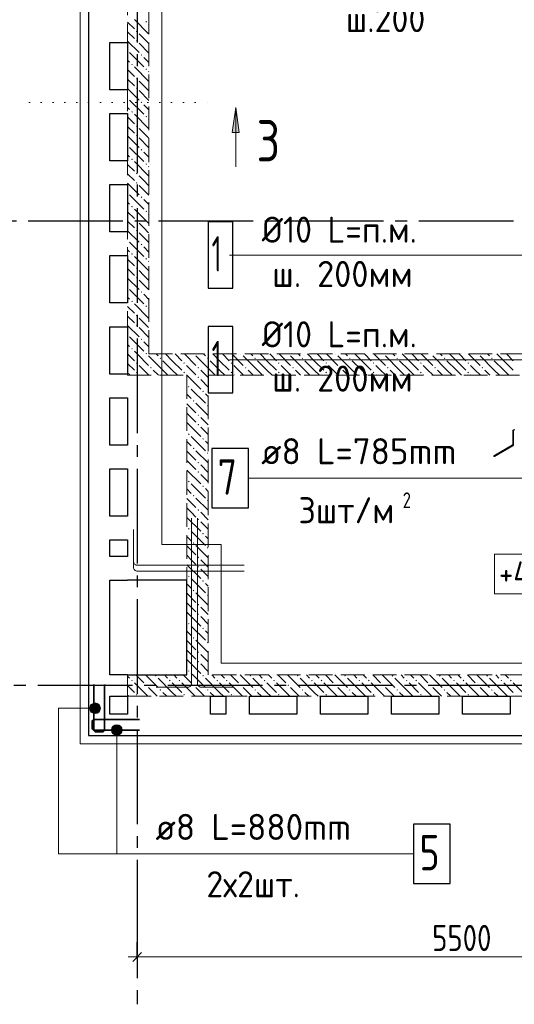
# Model space of a CAD drawing. Header units: millimetres. Extents: x 0 to 31965, y 0 to 29700.
# Tile 3 of 7: x 5088 to 9266, y 15680 to 23991. Entities that reach past the tile are written whole.
import ezdxf

# ---------------------------------------------------------------- set-up
doc = ezdxf.new("R2010")
doc.units = ezdxf.units.MM
for name, pattern in [('______2', [270, 200, -70]), ('______5', [1100, 800, -100, 100, -100]), ('______9', [100, 0, -100])]:
    doc.linetypes.add(name, pattern=pattern)
for name, color, linetype, lineweight in [('Standard', 7, 'Continuous', 25), ('Высотные отметки', 7, 'Continuous', 25), ('ЖБ Перекрытие верхний уровень', 7, 'Continuous', 35), ('ЖБ Стена верхний уровень', 7, 'Continuous', 35), ('Обрамление проемов стержнями', 7, 'Continuous', 25), ('Общий01', 7, 'Continuous', 13), ('Оси', 40, '______5', 18), ('Позиционная метка линия выноска', 7, 'Continuous', 13), ('Позиционная метка номер позиции', 7, 'Continuous', 13), ('Узлы символ', 7, 'Continuous', 25)]:
    doc.layers.add(name, color=color, linetype=linetype, lineweight=lineweight)
doc.layers.add('Обрамление П-обр. равн.', color=7, linetype='Continuous', lineweight=25, true_color=0x5f1e0f)
doc.layers.add('Фиксатор', color=7, linetype='Continuous', lineweight=13, true_color=0x494949)
doc.styles.add('GOST 2.304-81', font='txt')
doc.styles.add('ISOCPEUR', font='txt')

msp = doc.modelspace()

# ---------------------------------------------------------------- hatches: boundary and pattern name
at = {"layer": 'ЖБ Стена верхний уровень', "linetype": 'Continuous', "lineweight": 18, "transparency": 33554687}
for points in [[(6150.5, 23973.1), (6157, 23979.6), (6163.5, 23973.1), (6157, 23966.6)], [(6070.5, 23893.1), (6077, 23899.6), (6083.5, 23893.1), (6077, 23886.6)], [(6070.5, 23813.1), (6077, 23819.6), (6083.5, 23813.1), (6077, 23806.6)], [(6000, 23736.6), (6003.4, 23733.1), (6000, 23729.7)], [(6110.5, 23693.1), (6116.9, 23699.6), (6123.4, 23693.1), (6116.9, 23686.6)], [(6030.4, 23613.1), (6037, 23619.6), (6043.5, 23613.1), (6037, 23606.6)], [(6150.5, 23573.1), (6157, 23579.6), (6163.5, 23573.1), (6157, 23566.6)], [(6070.5, 23493.1), (6077, 23499.6), (6083.5, 23493.1), (6077, 23486.6)], [(6070.5, 23413.1), (6077, 23419.6), (6083.5, 23413.1), (6077, 23406.6)], [(6000, 23336.6), (6003.4, 23333.1), (6000, 23329.7)], [(6110.5, 23293.1), (6116.9, 23299.6), (6123.4, 23293.1), (6116.9, 23286.6)], [(6030.4, 23213.1), (6037, 23219.6), (6043.5, 23213.1), (6037, 23206.6)], [(6150.5, 23173.1), (6157, 23179.6), (6163.5, 23173.1), (6157, 23166.6)], [(6070.5, 23093.1), (6077, 23099.6), (6083.5, 23093.1), (6077, 23086.6)], [(6070.5, 23013.1), (6077, 23019.6), (6083.5, 23013.1), (6077, 23006.6)], [(6000, 22936.6), (6003.4, 22933.1), (6000, 22929.7)], [(6110.5, 22893.1), (6116.9, 22899.6), (6123.4, 22893.1), (6116.9, 22886.6)], [(6030.4, 22813.1), (6037, 22819.6), (6043.5, 22813.1), (6037, 22806.6)], [(6150.5, 22773.1), (6157, 22779.6), (6163.5, 22773.1), (6157, 22766.6)], [(6070.5, 22693.1), (6077, 22699.6), (6083.5, 22693.1), (6077, 22686.6)], [(6070.5, 22613.1), (6077, 22619.6), (6083.5, 22613.1), (6077, 22606.6)], [(6000, 22536.6), (6003.4, 22533.1), (6000, 22529.7)], [(6110.5, 22493.1), (6116.9, 22499.6), (6123.4, 22493.1), (6116.9, 22486.6)], [(6030.4, 22413.1), (6037, 22419.6), (6043.5, 22413.1), (6037, 22406.6)], [(6150.5, 22373.1), (6157, 22379.6), (6163.5, 22373.1), (6157, 22366.6)], [(6070.5, 22293.1), (6077, 22299.6), (6083.5, 22293.1), (6077, 22286.6)], [(6070.5, 22213.1), (6077, 22219.6), (6083.5, 22213.1), (6077, 22206.6)], [(6000, 22136.6), (6003.4, 22133.1), (6000, 22129.7)], [(6110.5, 22093.1), (6116.9, 22099.6), (6123.4, 22093.1), (6116.9, 22086.6)], [(6030.4, 22013.1), (6037, 22019.6), (6043.5, 22013.1), (6037, 22006.6)], [(6150.5, 21973.1), (6157, 21979.6), (6163.5, 21973.1), (6157, 21966.6)], [(6070.5, 21893.1), (6077, 21899.6), (6083.5, 21893.1), (6077, 21886.6)], [(6070.5, 21813.1), (6077, 21819.6), (6083.5, 21813.1), (6077, 21806.6)], [(6000, 21736.6), (6003.4, 21733.1), (6000, 21729.7)], [(6110.5, 21693.1), (6116.9, 21699.6), (6123.4, 21693.1), (6116.9, 21686.6)], [(6030.4, 21613.1), (6037, 21619.6), (6043.5, 21613.1), (6037, 21606.6)], [(6150.5, 21573.1), (6157, 21579.6), (6163.5, 21573.1), (6157, 21566.6)], [(6070.5, 21493.1), (6077, 21499.6), (6083.5, 21493.1), (6077, 21486.6)], [(6070.5, 21413.1), (6077, 21419.6), (6083.5, 21413.1), (6077, 21406.6)], [(6000, 21336.6), (6003.4, 21333.1), (6000, 21329.7)], [(6110.5, 21293.1), (6116.9, 21299.6), (6123.4, 21293.1), (6116.9, 21286.6)], [(6030.4, 21213.1), (6037, 21219.6), (6043.5, 21213.1), (6037, 21206.6)], [(6150.5, 21173.1), (6157, 21179.6), (6163.5, 21173.1), (6160.3, 21170), (6153.6, 21170)], [(6160.3, 21170), (6157, 21166.6), (6153.6, 21170)], [(6270.5, 21133.1), (6277, 21139.6), (6283.5, 21133.1), (6277, 21126.6)], [(6560.3, 21170), (6557, 21166.6), (6553.6, 21170)], [(6670.5, 21133.1), (6677, 21139.6), (6683.5, 21133.1), (6677, 21126.6)], [(6960.3, 21170), (6957, 21166.6), (6953.6, 21170)], [(7070.5, 21133.1), (7077, 21139.6), (7083.5, 21133.1), (7077, 21126.6)], [(7360.3, 21170), (7357, 21166.6), (7353.6, 21170)], [(7470.5, 21133.1), (7477, 21139.6), (7483.5, 21133.1), (7477, 21126.6)], [(7760.3, 21170), (7757, 21166.6), (7753.6, 21170)], [(7870.5, 21133.1), (7877, 21139.6), (7883.5, 21133.1), (7877, 21126.6)], [(8160.3, 21170), (8157, 21166.6), (8153.6, 21170)], [(8270.5, 21133.1), (8277, 21139.6), (8283.5, 21133.1), (8277, 21126.6)], [(8560.3, 21170), (8557, 21166.6), (8553.6, 21170)], [(8670.5, 21133.1), (8677, 21139.6), (8683.5, 21133.1), (8677, 21126.6)], [(8960.3, 21170), (8957, 21166.6), (8953.6, 21170)], [(9070.5, 21133.1), (9077, 21139.6), (9083.5, 21133.1), (9077, 21126.6)], [(6070.5, 21093.1), (6077, 21099.6), (6083.5, 21093.1), (6077, 21086.6)], [(6190.5, 21053.1), (6197, 21059.6), (6203.4, 21053.1), (6197, 21046.6)], [(6470.5, 21093.1), (6477, 21099.6), (6483.5, 21093.1), (6477, 21086.6)], [(6590.5, 21053.1), (6597, 21059.6), (6603.4, 21053.1), (6597, 21046.6)], [(6870.5, 21093.1), (6877, 21099.6), (6883.5, 21093.1), (6877, 21086.6)], [(6990.5, 21053.1), (6997, 21059.6), (7003.4, 21053.1), (6997, 21046.6)], [(7270.5, 21093.1), (7277, 21099.6), (7283.5, 21093.1), (7277, 21086.6)], [(7390.5, 21053.1), (7397, 21059.6), (7403.4, 21053.1), (7397, 21046.6)], [(7670.5, 21093.1), (7677, 21099.6), (7683.5, 21093.1), (7677, 21086.6)], [(7790.5, 21053.1), (7797, 21059.6), (7803.4, 21053.1), (7797, 21046.6)], [(8070.5, 21093.1), (8077, 21099.6), (8083.5, 21093.1), (8077, 21086.6)], [(8190.5, 21053.1), (8197, 21059.6), (8203.4, 21053.1), (8197, 21046.6)], [(8470.5, 21093.1), (8477, 21099.6), (8483.5, 21093.1), (8477, 21086.6)], [(8590.5, 21053.1), (8597, 21059.6), (8603.4, 21053.1), (8597, 21046.6)], [(8870.5, 21093.1), (8877, 21099.6), (8883.5, 21093.1), (8877, 21086.6)], [(8990.5, 21053.1), (8997, 21059.6), (9003.4, 21053.1), (8997, 21046.6)], [(6070.5, 21013.1), (6077, 21019.6), (6083.5, 21013.1), (6077, 21006.6)], [(6470.5, 21013.1), (6477, 21019.6), (6483.5, 21013.1), (6477, 21006.6)], [(6590.5, 20973.1), (6597, 20979.6), (6603.4, 20973.1), (6597, 20966.6)], [(6870.5, 21013.1), (6877, 21019.6), (6883.5, 21013.1), (6877, 21006.6)], [(7270.5, 21013.1), (7277, 21019.6), (7283.5, 21013.1), (7277, 21006.6)], [(7670.5, 21013.1), (7677, 21019.6), (7683.5, 21013.1), (7677, 21006.6)], [(8070.5, 21013.1), (8077, 21019.6), (8083.5, 21013.1), (8077, 21006.6)], [(8470.5, 21013.1), (8477, 21019.6), (8483.5, 21013.1), (8477, 21006.6)], [(8870.5, 21013.1), (8877, 21019.6), (8883.5, 21013.1), (8877, 21006.6)], [(6510.5, 20893.1), (6516.9, 20899.6), (6523.4, 20893.1), (6516.9, 20886.6)], [(6550.5, 20773.1), (6557, 20779.6), (6563.5, 20773.1), (6557, 20766.6)], [(6630.4, 20853.1), (6637, 20859.6), (6643.5, 20853.1), (6637, 20846.6)], [(6670.5, 20733.1), (6677, 20739.6), (6680, 20736.6), (6680, 20729.7), (6677, 20726.6)], [(6590.5, 20653.1), (6597, 20659.6), (6603.4, 20653.1), (6597, 20646.6)], [(6590.5, 20573.1), (6597, 20579.6), (6603.4, 20573.1), (6597, 20566.6)], [(6510.5, 20493.1), (6516.9, 20499.6), (6523.4, 20493.1), (6516.9, 20486.6)], [(6630.4, 20453.1), (6637, 20459.6), (6643.5, 20453.1), (6637, 20446.6)], [(6550.5, 20373.1), (6557, 20379.6), (6563.5, 20373.1), (6557, 20366.6)], [(6670.5, 20333.1), (6677, 20339.6), (6680, 20336.6), (6680, 20329.7), (6677, 20326.6)], [(6590.5, 20253.1), (6597, 20259.6), (6603.4, 20253.1), (6597, 20246.6)], [(6590.5, 20173.1), (6597, 20179.6), (6603.4, 20173.1), (6597, 20166.6)], [(6510.5, 20093.1), (6516.9, 20099.6), (6523.4, 20093.1), (6516.9, 20086.6)], [(6630.4, 20053.1), (6637, 20059.6), (6643.5, 20053.1), (6637, 20046.6)], [(6550.5, 19973.1), (6557, 19979.6), (6563.5, 19973.1), (6557, 19966.6)], [(6670.5, 19933.1), (6677, 19939.6), (6680, 19936.6), (6680, 19929.7), (6677, 19926.6)], [(6590.5, 19853.1), (6597, 19859.6), (6603.4, 19853.1), (6597, 19846.6)], [(6510.5, 19693.1), (6516.9, 19699.6), (6523.4, 19693.1), (6516.9, 19686.6)], [(6590.5, 19773.1), (6597, 19779.6), (6603.4, 19773.1), (6597, 19766.6)], [(6630.4, 19653.1), (6637, 19659.6), (6643.5, 19653.1), (6637, 19646.6)], [(6550.5, 19573.1), (6557, 19579.6), (6563.5, 19573.1), (6557, 19566.6)], [(6670.5, 19533.1), (6677, 19539.6), (6680, 19536.6), (6680, 19529.7), (6677, 19526.6)], [(6590.5, 19453.1), (6597, 19459.6), (6603.4, 19453.1), (6597, 19446.6)], [(6590.5, 19373.1), (6597, 19379.6), (6603.4, 19373.1), (6597, 19366.6)], [(6510.5, 19293.1), (6516.9, 19299.6), (6523.4, 19293.1), (6516.9, 19286.6)], [(6630.4, 19253.1), (6637, 19259.6), (6643.5, 19253.1), (6637, 19246.6)], [(6550.5, 19173.1), (6557, 19179.6), (6563.5, 19173.1), (6557, 19166.6)], [(6670.5, 19133.1), (6677, 19139.6), (6680, 19136.6), (6680, 19129.7), (6677, 19126.6)], [(6590.5, 19053.1), (6597, 19059.6), (6603.4, 19053.1), (6597, 19046.6)], [(6590.5, 18973.1), (6597, 18979.6), (6603.4, 18973.1), (6597, 18966.6)], [(6510.5, 18893.1), (6516.9, 18899.6), (6523.4, 18893.1), (6516.9, 18886.6)], [(6630.4, 18853.1), (6637, 18859.6), (6643.5, 18853.1), (6637, 18846.6)], [(6550.5, 18773.1), (6557, 18779.6), (6563.5, 18773.1), (6557, 18766.6)], [(6670.5, 18733.1), (6677, 18739.6), (6680, 18736.6), (6680, 18729.7), (6677, 18726.6)], [(6590.5, 18653.1), (6597, 18659.6), (6603.4, 18653.1), (6597, 18646.6)], [(6590.5, 18573.1), (6597, 18579.6), (6603.4, 18573.1), (6597, 18566.6)], [(6230.4, 18453.1), (6237, 18459.6), (6243.5, 18453.1), (6237, 18446.6)], [(6510.5, 18493.1), (6516.9, 18499.6), (6523.4, 18493.1), (6516.9, 18486.6)], [(6630.4, 18453.1), (6637, 18459.6), (6643.5, 18453.1), (6637, 18446.6)], [(7030.4, 18453.1), (7037, 18459.6), (7043.5, 18453.1), (7037, 18446.6)], [(7430.4, 18453.1), (7437, 18459.6), (7443.5, 18453.1), (7437, 18446.6)], [(7830.5, 18453.1), (7837, 18459.6), (7843.5, 18453.1), (7837, 18446.6)], [(8230.5, 18453.1), (8237, 18459.6), (8243.5, 18453.1), (8237, 18446.6)], [(8630.5, 18453.1), (8637, 18459.6), (8643.5, 18453.1), (8637, 18446.6)], [(9030.5, 18453.1), (9037, 18459.6), (9043.5, 18453.1), (9037, 18446.6)], [(6030.4, 18413.1), (6037, 18419.6), (6043.5, 18413.1), (6037, 18406.6)], [(6150.5, 18373.1), (6157, 18379.6), (6163.5, 18373.1), (6157, 18366.6)], [(6350.5, 18413.1), (6357, 18419.6), (6363.5, 18413.1), (6357, 18406.6)], [(6430.4, 18413.1), (6437, 18419.6), (6443.5, 18413.1), (6437, 18406.6)], [(6550.5, 18373.1), (6557, 18379.6), (6563.5, 18373.1), (6557, 18366.6)], [(6750.5, 18413.1), (6757, 18419.6), (6763.5, 18413.1), (6757, 18406.6)], [(6830.4, 18413.1), (6837, 18419.6), (6843.5, 18413.1), (6837, 18406.6)], [(6950.5, 18373.1), (6957, 18379.6), (6963.5, 18373.1), (6957, 18366.6)], [(7150.5, 18413.1), (7157, 18419.6), (7163.5, 18413.1), (7157, 18406.6)], [(7230.4, 18413.1), (7237, 18419.6), (7243.5, 18413.1), (7237, 18406.6)], [(7350.5, 18373.1), (7357, 18379.6), (7363.5, 18373.1), (7357, 18366.6)], [(7550.5, 18413.1), (7557, 18419.6), (7563.5, 18413.1), (7557, 18406.6)], [(7630.4, 18413.1), (7637, 18419.6), (7643.5, 18413.1), (7637, 18406.6)], [(7750.5, 18373.1), (7757, 18379.6), (7763.5, 18373.1), (7757, 18366.6)], [(7950.5, 18413.1), (7957, 18419.6), (7963.5, 18413.1), (7957, 18406.6)], [(8030.5, 18413.1), (8037, 18419.6), (8043.5, 18413.1), (8037, 18406.6)], [(8150.5, 18373.1), (8157, 18379.6), (8163.5, 18373.1), (8157, 18366.6)], [(8350.5, 18413.1), (8357, 18419.6), (8363.5, 18413.1), (8357, 18406.6)], [(8430.5, 18413.1), (8437, 18419.6), (8443.5, 18413.1), (8437, 18406.6)], [(8550.5, 18373.1), (8557, 18379.6), (8563.5, 18373.1), (8557, 18366.6)], [(8750.5, 18413.1), (8757, 18419.6), (8763.5, 18413.1), (8757, 18406.6)], [(8830.5, 18413.1), (8837, 18419.6), (8843.5, 18413.1), (8837, 18406.6)], [(8950.5, 18373.1), (8957, 18379.6), (8963.5, 18373.1), (8957, 18366.6)], [(9150.5, 18413.1), (9157, 18419.6), (9163.5, 18413.1), (9157, 18406.6)], [(9230.5, 18413.1), (9237, 18419.6), (9243.5, 18413.1), (9237, 18406.6)], [(6070.5, 18293.1), (6077, 18299.6), (6083.5, 18293.1), (6077, 18286.6)], [(6270.5, 18333.1), (6277, 18339.6), (6283.5, 18333.1), (6277, 18326.6)], [(6470.5, 18293.1), (6477, 18299.6), (6483.5, 18293.1), (6477, 18286.6)], [(6670.5, 18333.1), (6677, 18339.6), (6683.5, 18333.1), (6677, 18326.6)], [(6870.5, 18293.1), (6877, 18299.6), (6883.5, 18293.1), (6877, 18286.6)], [(7070.5, 18333.1), (7077, 18339.6), (7083.5, 18333.1), (7077, 18326.6)], [(7270.5, 18293.1), (7277, 18299.6), (7283.5, 18293.1), (7277, 18286.6)], [(7470.5, 18333.1), (7477, 18339.6), (7483.5, 18333.1), (7477, 18326.6)], [(7670.5, 18293.1), (7677, 18299.6), (7683.5, 18293.1), (7677, 18286.6)], [(7870.5, 18333.1), (7877, 18339.6), (7883.5, 18333.1), (7877, 18326.6)], [(8070.5, 18293.1), (8077, 18299.6), (8083.5, 18293.1), (8077, 18286.6)], [(8270.5, 18333.1), (8277, 18339.6), (8283.5, 18333.1), (8277, 18326.6)], [(8470.5, 18293.1), (8477, 18299.6), (8483.5, 18293.1), (8477, 18286.6)], [(8670.5, 18333.1), (8677, 18339.6), (8683.5, 18333.1), (8677, 18326.6)], [(8870.5, 18293.1), (8877, 18299.6), (8883.5, 18293.1), (8877, 18286.6)], [(9070.5, 18333.1), (9077, 18339.6), (9083.5, 18333.1), (9077, 18326.6)]]:
    msp.add_hatch(color=7, dxfattribs=at).paths.add_polyline_path(points, flags=16)
at = {"layer": 'Позиционная метка номер позиции', "linetype": 'Continuous', "lineweight": 13, "transparency": 33554687}
for points in [[(5702.5, 18140.3), (5702.5, 18217.7), (5686.3, 18201.5)], [(5725, 18134), (5725, 18224), (5702.5, 18217.7)], [(5725, 18134), (5702.5, 18217.7), (5702.5, 18140.3)], [(5747.5, 18140.3), (5747.5, 18217.7), (5725, 18224)], [(5747.5, 18140.3), (5725, 18224), (5725, 18134)], [(5763.7, 18156.5), (5763.7, 18201.5), (5747.5, 18217.7)], [(5763.7, 18156.5), (5747.5, 18217.7), (5747.5, 18140.3)], [(5686.3, 18156.5), (5686.3, 18201.5), (5680, 18179)], [(5702.5, 18140.3), (5686.3, 18201.5), (5686.3, 18156.5)], [(5763.7, 18201.5), (5763.7, 18156.5), (5770, 18179)], [(5886.5, 18033.7), (5931.5, 18033.7), (5909, 18040)], [(5947.7, 18017.5), (5870.3, 18017.5), (5864, 17995)], [(5947.7, 18017.5), (5864, 17995), (5954, 17995)], [(5954, 17995), (5864, 17995), (5870.3, 17972.5)], [(5931.5, 18033.7), (5886.5, 18033.7), (5870.3, 18017.5)], [(5931.5, 18033.7), (5870.3, 18017.5), (5947.7, 18017.5)], [(5954, 17995), (5870.3, 17972.5), (5947.7, 17972.5)], [(5947.7, 17972.5), (5870.3, 17972.5), (5886.5, 17956.3)], [(5947.7, 17972.5), (5886.5, 17956.3), (5931.5, 17956.3)], [(5931.5, 17956.3), (5886.5, 17956.3), (5909, 17950)]]:
    msp.add_hatch(color=7, dxfattribs=at).paths.add_polyline_path(points)
at = {"layer": 'Узлы символ', "linetype": 'Continuous', "lineweight": 13, "transparency": 33554687}
msp.add_hatch(color=7, dxfattribs=at).paths.add_polyline_path([(6883.2, 23039.7), (6913.2, 23249.7), (6943.2, 23039.7)], flags=16)

# ---------------------------------------------------------------- linework, layer by layer
at = {"layer": 'Standard', "color": 251, "linetype": 'Continuous', "lineweight": -3, "true_color": 0x656565, "transparency": 33554687}
for q in [(6080, 16205), (6080, 15955), (6080, 16080)]:
    msp.add_line((6080, 16080), q, dxfattribs=at)
at = {"layer": 'Standard', "color": 7, "linetype": 'Continuous', "lineweight": 13, "transparency": 33554687}
for q in [(6005, 16080), (11580, 16080)]:
    msp.add_line((6080, 16080), q, dxfattribs=at)
at = {"layer": 'Standard', "color": 7, "linetype": 'Continuous', "lineweight": 25, "transparency": 33554687}
msp.add_line((6042.5, 16042.5), (6117.5, 16117.5), dxfattribs=at)
at = {"layer": 'Standard', "color": 254, "linetype": 'Continuous', "lineweight": 18, "true_color": 0xc4c4ff, "transparency": 33554687}
msp.add_lwpolyline([(5599, 17879), (13600, 17879), (13600, 26701), (5599, 26701), (5599, 17879)], dxfattribs=at)
at = {"layer": 'Высотные отметки', "color": 7, "linetype": 'Continuous', "lineweight": 18, "transparency": 33554687}
msp.add_lwpolyline([(9099.4, 19145.2), (9994.7, 19145.2), (9994.7, 19478.6), (9099.4, 19478.6), (9099.4, 19145.2)], dxfattribs=at)
at = {"layer": 'ЖБ Перекрытие верхний уровень', "color": 7, "linetype": 'Continuous', "lineweight": 25, "transparency": 33554687}
for p, q in [((5670, 26630), (5670, 17950)), ((5850, 23400), (5850, 23800)), ((5850, 23800), (6000, 23800)), ((6000, 23800), (6000, 23400)), ((6000, 23400), (5850, 23400)), ((5850, 22800), (5850, 23200)), ((5850, 23200), (6000, 23200)), ((6000, 23200), (6000, 22800)), ((6000, 22800), (5850, 22800)), ((5850, 22200), (5850, 22600)), ((5850, 22600), (6000, 22600)), ((6000, 22600), (6000, 22200)), ((6000, 22200), (5850, 22200)), ((5850, 21600), (5850, 22000)), ((5850, 22000), (6000, 22000)), ((6000, 22000), (6000, 21600)), ((6000, 21600), (5850, 21600)), ((5850, 21000), (5850, 21400)), ((5850, 21400), (6000, 21400)), ((6000, 21400), (6000, 21000)), ((6000, 21000), (5850, 21000)), ((5850, 20400), (5850, 20800)), ((5850, 20800), (6000, 20800)), ((6000, 20800), (6000, 20400)), ((6000, 20400), (5850, 20400)), ((5850, 19800), (5850, 20200)), ((5850, 20200), (6000, 20200)), ((6000, 20200), (6000, 19800)), ((6000, 19800), (5850, 19800)), ((5850, 19460), (5850, 19600)), ((5850, 19600), (6000, 19600)), ((6000, 19600), (6000, 19460)), ((6000, 19460), (5850, 19460)), ((5850, 18460), (5850, 19260)), ((5850, 19260), (6000, 19260)), ((6500, 19260), (6000, 19260)), ((6500, 18460), (6500, 19260)), ((6000, 18460), (5850, 18460)), ((6000, 18460), (6500, 18460)), ((5850, 18130), (5850, 18280)), ((5850, 18280), (6000, 18280)), ((6000, 18280), (6000, 18130)), ((6700, 18130), (6700, 18280)), ((6700, 18280), (6830, 18280)), ((6830, 18280), (6830, 18130)), ((7030, 18130), (7030, 18280)), ((7030, 18280), (7430, 18280)), ((7430, 18280), (7430, 18130)), ((7630, 18130), (7630, 18280)), ((7630, 18280), (8030, 18280)), ((8030, 18280), (8030, 18130)), ((8230, 18130), (8230, 18280)), ((8230, 18280), (8630, 18280)), ((8630, 18280), (8630, 18130)), ((8830, 18130), (8830, 18280)), ((8830, 18280), (9230, 18280)), ((9230, 18280), (9230, 18130)), ((6000, 18130), (5850, 18130)), ((6830, 18130), (6700, 18130)), ((7430, 18130), (7030, 18130)), ((8030, 18130), (7630, 18130)), ((8630, 18130), (8230, 18130)), ((9230, 18130), (8830, 18130)), ((5670, 17950), (11930, 17950))]:
    msp.add_line(p, q, dxfattribs=at)
at = {"layer": 'ЖБ Стена верхний уровень', "color": 251, "linetype": '______2', "lineweight": 13, "true_color": 0x656565, "transparency": 33554687}
for p, q in [((6000, 26120), (6000, 21170)), ((6180, 21170), (6180, 26120)), ((6000, 21170), (6000, 20990)), ((11780, 21170), (6180, 21170)), ((6000, 20990), (6500, 20990)), ((6500, 20990), (6500, 18460)), ((6680, 18460), (6680, 20990)), ((6680, 20990), (11780, 20990)), ((6500, 18460), (6000, 18460)), ((6000, 18460), (6000, 18280)), ((11780, 18460), (6680, 18460)), ((6000, 18280), (11780, 18280))]:
    msp.add_line(p, q, dxfattribs=at)
at = {"layer": 'ЖБ Стена верхний уровень', "color": 9, "linetype": 'Continuous', "lineweight": 18, "true_color": 0xc7c7c7, "transparency": 33554687}
for p, q in [((6000, 23970.1), (6057, 23913.1)), ((6057, 23993.1), (6177, 23873.1)), ((6180, 23950.1), (6177, 23953.1)), ((6000, 23890.1), (6057, 23833.1)), ((6137, 23833.1), (6097, 23873.1)), ((6000, 23810.1), (6097, 23713.1)), ((6097, 23793.1), (6180, 23710.1)), ((6177, 23793.1), (6137, 23833.1)), ((6016.9, 23713.1), (6137, 23593.1)), ((6016.9, 23633.1), (6000, 23650.1)), ((6137, 23673.1), (6180, 23630.1)), ((6000, 23570.1), (6057, 23513.1)), ((6057, 23593.1), (6177, 23473.1)), ((6180, 23550.1), (6177, 23553.1)), ((6000, 23490.1), (6057, 23433.1)), ((6137, 23433.1), (6097, 23473.1)), ((6000, 23410.1), (6097, 23313.1)), ((6097, 23393.1), (6180, 23310.1)), ((6177, 23393.1), (6137, 23433.1)), ((6016.9, 23313.1), (6137, 23193.1)), ((6137, 23273.1), (6180, 23230.1)), ((6016.9, 23233.1), (6000, 23250.1)), ((6057, 23193.1), (6177, 23073.1)), ((6000, 23170.1), (6057, 23113.1)), ((6180, 23150.1), (6177, 23153.1)), ((6000, 23090.1), (6057, 23033.1)), ((6137, 23033.1), (6097, 23073.1)), ((6177, 22993.1), (6137, 23033.1)), ((6000, 23010.1), (6097, 22913.1)), ((6097, 22993.1), (6180, 22910.1)), ((6016.9, 22913.1), (6137, 22793.1)), ((6137, 22873.1), (6180, 22830.1)), ((6016.9, 22833.1), (6000, 22850.1)), ((6057, 22793.1), (6177, 22673.1)), ((6000, 22770.1), (6057, 22713.1)), ((6180, 22750.1), (6177, 22753.1)), ((6000, 22690.1), (6057, 22633.1)), ((6000, 22610.1), (6097, 22513.1)), ((6137, 22633.1), (6097, 22673.1)), ((6177, 22593.1), (6137, 22633.1)), ((6097, 22593.1), (6180, 22510.1)), ((6016.9, 22433.1), (6000, 22450.1)), ((6016.9, 22513.1), (6137, 22393.1)), ((6137, 22473.1), (6180, 22430.1)), ((6000, 22370.1), (6057, 22313.1)), ((6057, 22393.1), (6177, 22273.1)), ((6000, 22290.1), (6057, 22233.1)), ((6180, 22350.1), (6177, 22353.1)), ((6000, 22210.1), (6097, 22113.1)), ((6137, 22233.1), (6097, 22273.1)), ((6097, 22193.1), (6180, 22110.1)), ((6177, 22193.1), (6137, 22233.1)), ((6016.9, 22113.1), (6137, 21993.1)), ((6016.9, 22033.1), (6000, 22050.1)), ((6137, 22073.1), (6180, 22030.1)), ((6000, 21970.1), (6057, 21913.1)), ((6057, 21993.1), (6177, 21873.1)), ((6180, 21950.1), (6177, 21953.1)), ((6000, 21890.1), (6057, 21833.1)), ((6137, 21833.1), (6097, 21873.1)), ((6000, 21810.1), (6097, 21713.1)), ((6097, 21793.1), (6180, 21710.1)), ((6177, 21793.1), (6137, 21833.1)), ((6016.9, 21713.1), (6137, 21593.1)), ((6016.9, 21633.1), (6000, 21650.1)), ((6137, 21673.1), (6180, 21630.1)), ((6000, 21570.1), (6057, 21513.1)), ((6057, 21593.1), (6177, 21473.1)), ((6180, 21550.1), (6177, 21553.1)), ((6000, 21490.1), (6057, 21433.1)), ((6137, 21433.1), (6097, 21473.1)), ((6000, 21410.1), (6097, 21313.1)), ((6097, 21393.1), (6180, 21310.1)), ((6177, 21393.1), (6137, 21433.1)), ((6016.9, 21313.1), (6137, 21193.1)), ((6016.9, 21233.1), (6000, 21250.1)), ((6137, 21273.1), (6180, 21230.1)), ((6000, 21170.1), (6000.1, 21170)), ((6000.1, 21170), (6057, 21113.1)), ((6057, 21193.1), (6080.1, 21170)), ((6080.1, 21170), (6177, 21073.1)), ((6297, 21033.1), (6177, 21153.1)), ((6240.1, 21170), (6257, 21153.1)), ((6297, 21113.1), (6377, 21033.1)), ((6377, 21113.1), (6320.1, 21170)), ((6377, 21113.1), (6457, 21033.1)), ((6400.1, 21170), (6457, 21113.1)), ((6480.1, 21170), (6577, 21073.1)), ((6697, 21033.1), (6577, 21153.1)), ((6640.1, 21170), (6657, 21153.1)), ((6697, 21113.1), (6777, 21033.1)), ((6777, 21113.1), (6720.1, 21170)), ((6777, 21113.1), (6857, 21033.1)), ((6800.1, 21170), (6857, 21113.1)), ((6880.1, 21170), (6977, 21073.1)), ((7097, 21033.1), (6977, 21153.1)), ((7040.1, 21170), (7057, 21153.1)), ((7097, 21113.1), (7177, 21033.1)), ((7177, 21113.1), (7120.1, 21170)), ((7177, 21113.1), (7257, 21033.1)), ((7200.1, 21170), (7257, 21113.1)), ((7280.1, 21170), (7377, 21073.1)), ((7497, 21033.1), (7377, 21153.1)), ((7440.1, 21170), (7457, 21153.1)), ((7497, 21113.1), (7577, 21033.1)), ((7577, 21113.1), (7520.1, 21170)), ((7577, 21113.1), (7657, 21033.1)), ((7600.1, 21170), (7657, 21113.1)), ((7680.1, 21170), (7777, 21073.1)), ((7897, 21033.1), (7777, 21153.1)), ((7840.1, 21170), (7857, 21153.1)), ((7897, 21113.1), (7977, 21033.1)), ((7977, 21113.1), (7920.1, 21170)), ((7977, 21113.1), (8057, 21033.1)), ((8000.1, 21170), (8057, 21113.1)), ((8080.1, 21170), (8177, 21073.1)), ((8297, 21033.1), (8177, 21153.1)), ((8240.1, 21170), (8257, 21153.1)), ((8297, 21113.1), (8377, 21033.1)), ((8377, 21113.1), (8320.1, 21170)), ((8377, 21113.1), (8457, 21033.1)), ((8400.1, 21170), (8457, 21113.1)), ((8480.1, 21170), (8577, 21073.1)), ((8697, 21033.1), (8577, 21153.1)), ((8640.1, 21170), (8657, 21153.1)), ((8697, 21113.1), (8777, 21033.1)), ((8777, 21113.1), (8720.1, 21170)), ((8777, 21113.1), (8857, 21033.1)), ((8800.1, 21170), (8857, 21113.1)), ((8880.1, 21170), (8977, 21073.1)), ((9097, 21033.1), (8977, 21153.1)), ((9040.1, 21170), (9057, 21153.1)), ((9097, 21113.1), (9177, 21033.1)), ((9177, 21113.1), (9120.1, 21170)), ((9177, 21113.1), (9257, 21033.1)), ((9200.1, 21170), (9257, 21113.1)), ((6000, 21090.1), (6057, 21033.1)), ((6137, 21033.1), (6097, 21073.1)), ((6177, 20993.1), (6137, 21033.1)), ((6216.9, 21033.1), (6260.1, 20990)), ((6297, 21033.1), (6340.1, 20990)), ((6377, 21033.1), (6420.1, 20990)), ((6537, 21033.1), (6497, 21073.1)), ((6577, 20993.1), (6537, 21033.1)), ((6616.9, 21033.1), (6660.1, 20990)), ((6697, 21033.1), (6740.1, 20990)), ((6777, 21033.1), (6820.1, 20990)), ((6937, 21033.1), (6897, 21073.1)), ((6977, 20993.1), (6937, 21033.1)), ((7016.9, 21033.1), (7060.1, 20990)), ((7097, 21033.1), (7140.1, 20990)), ((7177, 21033.1), (7220.1, 20990)), ((7337, 21033.1), (7297, 21073.1)), ((7377, 20993.1), (7337, 21033.1)), ((7416.9, 21033.1), (7460.1, 20990)), ((7497, 21033.1), (7540.1, 20990)), ((7577, 21033.1), (7620.1, 20990)), ((7737, 21033.1), (7697, 21073.1)), ((7777, 20993.1), (7737, 21033.1)), ((7816.9, 21033.1), (7860.1, 20990)), ((7897, 21033.1), (7940.1, 20990)), ((7977, 21033.1), (8020.1, 20990)), ((8137, 21033.1), (8097, 21073.1)), ((8177, 20993.1), (8137, 21033.1)), ((8216.9, 21033.1), (8260.1, 20990)), ((8297, 21033.1), (8340.1, 20990)), ((8377, 21033.1), (8420.1, 20990)), ((8537, 21033.1), (8497, 21073.1)), ((8577, 20993.1), (8537, 21033.1)), ((8616.9, 21033.1), (8660.1, 20990)), ((8697, 21033.1), (8740.1, 20990)), ((8777, 21033.1), (8820.1, 20990)), ((8937, 21033.1), (8897, 21073.1)), ((8977, 20993.1), (8937, 21033.1)), ((9016.9, 21033.1), (9060.1, 20990)), ((9097, 21033.1), (9140.1, 20990)), ((9177, 21033.1), (9220.1, 20990)), ((6000, 21010.1), (6020.1, 20990)), ((6097, 20993.1), (6100.1, 20990)), ((6497, 20993.1), (6500.1, 20990)), ((6500.1, 20990), (6616.9, 20873.1)), ((6616.9, 20953.1), (6680, 20890.1)), ((6660.1, 20990), (6680, 20970.1)), ((6897, 20993.1), (6900.1, 20990)), ((7297, 20993.1), (7300.1, 20990)), ((7697, 20993.1), (7700.1, 20990)), ((8097, 20993.1), (8100.1, 20990)), ((8497, 20993.1), (8500.1, 20990)), ((8897, 20993.1), (8900.1, 20990)), ((6537, 20873.1), (6657, 20753.1)), ((6500, 20830.1), (6537, 20793.1)), ((6680, 20810.1), (6657, 20833.1)), ((6500, 20750.1), (6577, 20673.1)), ((6680, 20650.1), (6577, 20753.1)), ((6537, 20633.1), (6500, 20670.1)), ((6577, 20593.1), (6537, 20633.1)), ((6616.9, 20633.1), (6680, 20570.1)), ((6500, 20590.1), (6616.9, 20473.1)), ((6616.9, 20553.1), (6680, 20490.1)), ((6537, 20473.1), (6657, 20353.1)), ((6500, 20430.1), (6537, 20393.1)), ((6680, 20410.1), (6657, 20433.1)), ((6500, 20350.1), (6577, 20273.1)), ((6680, 20250.1), (6577, 20353.1)), ((6537, 20233.1), (6500, 20270.1)), ((6577, 20193.1), (6537, 20233.1)), ((6616.9, 20233.1), (6680, 20170.1)), ((6500, 20190.1), (6616.9, 20073.1)), ((6616.9, 20153.1), (6680, 20090.1)), ((6537, 20073.1), (6657, 19953.1)), ((6680, 20010.1), (6657, 20033.1)), ((6500, 20030.1), (6537, 19993.1)), ((6500, 19950.1), (6577, 19873.1)), ((6680, 19850.1), (6577, 19953.1)), ((6537, 19833.1), (6500, 19870.1)), ((6500, 19790.1), (6616.9, 19673.1)), ((6577, 19793.1), (6537, 19833.1)), ((6616.9, 19833.1), (6680, 19770.1)), ((6616.9, 19753.1), (6680, 19690.1)), ((6500, 19630.1), (6537, 19593.1)), ((6537, 19673.1), (6657, 19553.1)), ((6680, 19610.1), (6657, 19633.1)), ((6500, 19550.1), (6577, 19473.1)), ((6680, 19450.1), (6577, 19553.1)), ((6537, 19433.1), (6500, 19470.1)), ((6500, 19390.1), (6616.9, 19273.1)), ((6577, 19393.1), (6537, 19433.1)), ((6616.9, 19433.1), (6680, 19370.1)), ((6616.9, 19353.1), (6680, 19290.1)), ((6500, 19230.1), (6537, 19193.1)), ((6537, 19273.1), (6657, 19153.1)), ((6680, 19210.1), (6657, 19233.1)), ((6500, 19150.1), (6577, 19073.1)), ((6680, 19050.1), (6577, 19153.1)), ((6537, 19033.1), (6500, 19070.1)), ((6500, 18990.1), (6616.9, 18873.1)), ((6577, 18993.1), (6537, 19033.1)), ((6616.9, 19033.1), (6680, 18970.1)), ((6616.9, 18953.1), (6680, 18890.1)), ((6537, 18873.1), (6657, 18753.1)), ((6500, 18830.1), (6537, 18793.1)), ((6680, 18810.1), (6657, 18833.1)), ((6500, 18750.1), (6577, 18673.1)), ((6680, 18650.1), (6577, 18753.1)), ((6537, 18633.1), (6500, 18670.1)), ((6577, 18593.1), (6537, 18633.1)), ((6616.9, 18633.1), (6680, 18570.1)), ((6500, 18590.1), (6616.9, 18473.1)), ((6616.9, 18553.1), (6680, 18490.1)), ((6070.1, 18460), (6137, 18393.1)), ((6150.1, 18460), (6257, 18353.1)), ((6310.1, 18460), (6337, 18433.1)), ((6416.9, 18433.1), (6390.1, 18460)), ((6470.1, 18460), (6537, 18393.1)), ((6537, 18473.1), (6550.1, 18460)), ((6550.1, 18460), (6657, 18353.1)), ((6710.1, 18460), (6737, 18433.1)), ((6816.9, 18433.1), (6790.1, 18460)), ((6870.1, 18460), (6937, 18393.1)), ((6950.1, 18460), (7057, 18353.1)), ((7110.1, 18460), (7137, 18433.1)), ((7216.9, 18433.1), (7190.1, 18460)), ((7270.1, 18460), (7337, 18393.1)), ((7350.1, 18460), (7457, 18353.1)), ((7510.1, 18460), (7537, 18433.1)), ((7616.9, 18433.1), (7590.1, 18460)), ((7670.1, 18460), (7737, 18393.1)), ((7750.1, 18460), (7857, 18353.1)), ((7910.1, 18460), (7937, 18433.1)), ((8016.9, 18433.1), (7990.1, 18460)), ((8070.1, 18460), (8137, 18393.1)), ((8150.1, 18460), (8257, 18353.1)), ((8310.1, 18460), (8337, 18433.1)), ((8416.9, 18433.1), (8390.1, 18460)), ((8470.1, 18460), (8537, 18393.1)), ((8550.1, 18460), (8657, 18353.1)), ((8710.1, 18460), (8737, 18433.1)), ((8816.9, 18433.1), (8790.1, 18460)), ((8870.1, 18460), (8937, 18393.1)), ((8950.1, 18460), (9057, 18353.1)), ((9110.1, 18460), (9137, 18433.1)), ((9216.9, 18433.1), (9190.1, 18460)), ((6016.9, 18433.1), (6000, 18450.1)), ((6000, 18370.1), (6057, 18313.1)), ((6057, 18393.1), (6170.1, 18280)), ((6377, 18313.1), (6257, 18433.1)), ((6377, 18393.1), (6457, 18313.1)), ((6457, 18393.1), (6570.1, 18280)), ((6777, 18313.1), (6657, 18433.1)), ((6777, 18393.1), (6857, 18313.1)), ((6857, 18393.1), (6970.1, 18280)), ((7177, 18313.1), (7057, 18433.1)), ((7177, 18393.1), (7257, 18313.1)), ((7257, 18393.1), (7370.1, 18280)), ((7577, 18313.1), (7457, 18433.1)), ((7577, 18393.1), (7657, 18313.1)), ((7657, 18393.1), (7770.1, 18280)), ((7977, 18313.1), (7857, 18433.1)), ((7977, 18393.1), (8057, 18313.1)), ((8057, 18393.1), (8170.1, 18280)), ((8377, 18313.1), (8257, 18433.1)), ((8377, 18393.1), (8457, 18313.1)), ((8457, 18393.1), (8570.1, 18280)), ((8777, 18313.1), (8657, 18433.1)), ((8777, 18393.1), (8857, 18313.1)), ((8857, 18393.1), (8970.1, 18280)), ((9177, 18313.1), (9057, 18433.1)), ((9177, 18393.1), (9257, 18313.1)), ((9257, 18393.1), (9370.1, 18280)), ((6000, 18290.1), (6010.1, 18280)), ((6250.1, 18280), (6177, 18353.1)), ((6297, 18313.1), (6330.1, 18280)), ((6377, 18313.1), (6410.1, 18280)), ((6650.1, 18280), (6577, 18353.1)), ((6697, 18313.1), (6730.1, 18280)), ((6777, 18313.1), (6810.1, 18280)), ((7050.1, 18280), (6977, 18353.1)), ((7097, 18313.1), (7130.1, 18280)), ((7177, 18313.1), (7210.1, 18280)), ((7450.1, 18280), (7377, 18353.1)), ((7497, 18313.1), (7530.1, 18280)), ((7577, 18313.1), (7610.1, 18280)), ((7850.1, 18280), (7777, 18353.1)), ((7897, 18313.1), (7930.1, 18280)), ((7977, 18313.1), (8010.1, 18280)), ((8250.1, 18280), (8177, 18353.1)), ((8297, 18313.1), (8330.1, 18280)), ((8377, 18313.1), (8410.1, 18280)), ((8650.1, 18280), (8577, 18353.1)), ((8697, 18313.1), (8730.1, 18280)), ((8777, 18313.1), (8810.1, 18280)), ((9050.1, 18280), (8977, 18353.1)), ((9097, 18313.1), (9130.1, 18280)), ((9177, 18313.1), (9210.1, 18280))]:
    msp.add_line(p, q, dxfattribs=at)
at = {"layer": 'Обрамление П-обр. равн.', "color": 7, "linetype": 'Continuous', "lineweight": 13, "transparency": 33554687}
msp.add_line((6215, 16950), (8037, 16950), dxfattribs=at)
at = {"layer": 'Обрамление П-обр. равн.', "color": 7, "linetype": 'Continuous', "lineweight": 35, "transparency": 33554687}
for points in [[(5715, 18379), (5715, 17998.1), (5715.5, 17994.6), (5716.7, 17990.9), (5718.6, 17987.6), (5720.9, 17984.8), (5723.6, 17982.6), (5726.9, 17980.7), (5730.6, 17979.5), (5734.1, 17979), (5785.9, 17979), (5789.4, 17979.5), (5793, 17980.7), (5796.4, 17982.6), (5799.1, 17984.8), (5801.4, 17987.6), (5803.3, 17990.9), (5804.5, 17994.6), (5805, 17998.1), (5805, 18379)], [(5715, 18379), (5715, 17998.1), (5715.5, 17994.6), (5716.7, 17990.9), (5718.6, 17987.6), (5720.9, 17984.8), (5723.6, 17982.6), (5726.9, 17980.7), (5730.6, 17979.5), (5734.1, 17979), (5785.9, 17979), (5789.4, 17979.5), (5793, 17980.7), (5796.4, 17982.6), (5799.1, 17984.8), (5801.4, 17987.6), (5803.3, 17990.9), (5804.5, 17994.6), (5805, 17998.1), (5805, 18379)], [(6099, 17995), (5718.1, 17995), (5714.6, 17995.5), (5710.9, 17996.7), (5707.6, 17998.5), (5704.9, 18000.8), (5702.6, 18003.6), (5700.7, 18006.9), (5699.5, 18010.6), (5699, 18014.1), (5699, 18065.9), (5699.5, 18069.4), (5700.7, 18073), (5702.6, 18076.4), (5704.9, 18079.1), (5707.6, 18081.4), (5710.9, 18083.3), (5714.6, 18084.5), (5718.1, 18085), (6099, 18085)], [(6099, 17995), (5718.1, 17995), (5714.6, 17995.5), (5710.9, 17996.7), (5707.6, 17998.5), (5704.9, 18000.8), (5702.6, 18003.6), (5700.7, 18006.9), (5699.5, 18010.6), (5699, 18014.1), (5699, 18065.9), (5699.5, 18069.4), (5700.7, 18073), (5702.6, 18076.4), (5704.9, 18079.1), (5707.6, 18081.4), (5710.9, 18083.3), (5714.6, 18084.5), (5718.1, 18085), (6099, 18085)]]:
    msp.add_lwpolyline(points, dxfattribs=at)
at = {"layer": 'Обрамление П-обр. равн.', "color": 7, "linetype": 'Continuous', "lineweight": 25, "transparency": 33554687}
msp.add_lwpolyline([(8415, 16700), (8725, 16700), (8725, 17200), (8415, 17200), (8415, 16700)], dxfattribs=at)
at = {"layer": 'Обрамление проемов стержнями', "color": 7, "linetype": 'Continuous', "lineweight": 18, "transparency": 33554687}
for points in [[(6540, 19782.3), (6540, 18386), (6539.3, 18380.7), (6537.5, 18375.2), (6534.6, 18370.2), (6531.2, 18366.1), (6527.1, 18362.7), (6522.1, 18359.8), (6516.6, 18358), (6511.3, 18357.3), (6240, 18357.3)], [(6540, 19782.3), (6540, 18386), (6539.3, 18380.7), (6537.5, 18375.2), (6534.6, 18370.2), (6531.2, 18366.1), (6527.1, 18362.7), (6522.1, 18359.8), (6516.6, 18358), (6511.3, 18357.3), (6240, 18357.3)], [(6540, 19782.3), (6540, 18386), (6539.3, 18380.7), (6537.5, 18375.2), (6534.6, 18370.2), (6531.2, 18366.1), (6527.1, 18362.7), (6522.1, 18359.8), (6516.6, 18358), (6511.3, 18357.3), (6240, 18357.3)], [(6540, 19782.3), (6540, 18386), (6539.3, 18380.7), (6537.5, 18375.2), (6534.6, 18370.2), (6531.2, 18366.1), (6527.1, 18362.7), (6522.1, 18359.8), (6516.6, 18358), (6511.3, 18357.3), (6240, 18357.3)], [(6590, 19782.3), (6590, 18386), (6590.7, 18380.7), (6592.5, 18375.2), (6595.3, 18370.2), (6598.8, 18366.1), (6602.9, 18362.7), (6607.9, 18359.8), (6613.4, 18358), (6618.7, 18357.3), (6890, 18357.3)], [(6590, 19782.3), (6590, 18386), (6590.7, 18380.7), (6592.5, 18375.2), (6595.3, 18370.2), (6598.8, 18366.1), (6602.9, 18362.7), (6607.9, 18359.8), (6613.4, 18358), (6618.7, 18357.3), (6890, 18357.3)], [(6590, 19782.3), (6590, 18386), (6590.7, 18380.7), (6592.5, 18375.2), (6595.3, 18370.2), (6598.8, 18366.1), (6602.9, 18362.7), (6607.9, 18359.8), (6613.4, 18358), (6618.7, 18357.3), (6890, 18357.3)], [(6590, 19782.3), (6590, 18386), (6590.7, 18380.7), (6592.5, 18375.2), (6595.3, 18370.2), (6598.8, 18366.1), (6602.9, 18362.7), (6607.9, 18359.8), (6613.4, 18358), (6618.7, 18357.3), (6890, 18357.3)], [(6985, 19387.3), (6078.7, 19387.3), (6073.4, 19388), (6067.9, 19389.8), (6062.9, 19392.6), (6058.8, 19396.1), (6055.4, 19400.2), (6052.5, 19405.2), (6050.7, 19410.7), (6050, 19416), (6050, 19687.3)], [(6985, 19387.3), (6078.7, 19387.3), (6073.4, 19388), (6067.9, 19389.8), (6062.9, 19392.6), (6058.8, 19396.1), (6055.4, 19400.2), (6052.5, 19405.2), (6050.7, 19410.7), (6050, 19416), (6050, 19687.3)], [(6985, 19387.3), (6078.7, 19387.3), (6073.4, 19388), (6067.9, 19389.8), (6062.9, 19392.6), (6058.8, 19396.1), (6055.4, 19400.2), (6052.5, 19405.2), (6050.7, 19410.7), (6050, 19416), (6050, 19687.3)], [(6985, 19387.3), (6078.7, 19387.3), (6073.4, 19388), (6067.9, 19389.8), (6062.9, 19392.6), (6058.8, 19396.1), (6055.4, 19400.2), (6052.5, 19405.2), (6050.7, 19410.7), (6050, 19416), (6050, 19687.3)], [(6985, 19337.3), (6078.7, 19337.3), (6073.4, 19338), (6067.9, 19339.8), (6062.9, 19342.7), (6058.8, 19346.1), (6055.4, 19350.2), (6052.5, 19355.2), (6050.7, 19360.7), (6050, 19366), (6050, 19637.3)], [(6985, 19337.3), (6078.7, 19337.3), (6073.4, 19338), (6067.9, 19339.8), (6062.9, 19342.7), (6058.8, 19346.1), (6055.4, 19350.2), (6052.5, 19355.2), (6050.7, 19360.7), (6050, 19366), (6050, 19637.3)], [(6985, 19337.3), (6078.7, 19337.3), (6073.4, 19338), (6067.9, 19339.8), (6062.9, 19342.7), (6058.8, 19346.1), (6055.4, 19350.2), (6052.5, 19355.2), (6050.7, 19360.7), (6050, 19366), (6050, 19637.3)], [(6985, 19337.3), (6078.7, 19337.3), (6073.4, 19338), (6067.9, 19339.8), (6062.9, 19342.7), (6058.8, 19346.1), (6055.4, 19350.2), (6052.5, 19355.2), (6050.7, 19360.7), (6050, 19366), (6050, 19637.3)]]:
    msp.add_lwpolyline(points, dxfattribs=at)
at = {"layer": 'Общий01', "color": 7, "linetype": 'Continuous', "lineweight": 13, "transparency": 33554687}
for p, q in [((9253.2, 20404.9), (9253.2, 20520.8)), ((9260.6, 20404.9), (9260.6, 20520.8)), ((9094.8, 20309.7), (9251.4, 20401.7)), ((9098.6, 20303.3), (9255.1, 20395.4))]:
    msp.add_line(p, q, dxfattribs=at)
for centre, radius, start, end in [((9264.3, 20520.8), 11, 52.90778, 180), ((9264.3, 20520.8), 3.67, 52.90778, 180), ((9249.6, 20404.9), 3.67, 300.44704, 0), ((9249.6, 20404.9), 11, 300.44704, 0), ((9096.7, 20306.5), 3.67, 120.44704, 300.44704)]:
    msp.add_arc(centre, radius, start, end, dxfattribs=at)
at = {"layer": 'Оси', "color": 8, "linetype": '______5', "lineweight": -3, "transparency": 33554687}
for p, q in [((6080, 26800), (6080, 15680)), ((13660, 22290), (4100, 22290)), ((13740, 18370), (4100, 18370))]:
    msp.add_line(p, q, dxfattribs=at)
at = {"layer": 'Позиционная метка линия выноска', "color": 251, "linetype": 'Continuous', "lineweight": 13, "true_color": 0x494949, "transparency": 33554687}
msp.add_lwpolyline([(6290, 25270), (6290, 19560), (6790, 19560), (6790, 18560), (11790, 18560)], dxfattribs=at)
at = {"layer": 'Позиционная метка номер позиции', "color": 7, "linetype": 'Continuous', "lineweight": 13, "transparency": 33554687}
for p, q in [((6859.9, 22004.5), (10192.1, 22004.5)), ((5725, 18224), (5725, 18224)), ((5680, 18179), (5680, 18179)), ((5725, 18134), (5725, 18134)), ((5770, 18179), (5770, 18179)), ((5909, 18040), (5909, 18040)), ((5864, 17995), (5864, 17995)), ((5954, 17995), (5954, 17995)), ((5909, 17950), (5909, 17950))]:
    msp.add_line(p, q, dxfattribs=at)
at = {"layer": 'Позиционная метка номер позиции', "color": 7, "linetype": 'Continuous', "lineweight": 25, "transparency": 33554687}
for points in [[(6679.9, 21724.5), (6889.9, 21724.5), (6889.9, 22284.5), (6679.9, 22284.5), (6679.9, 21724.5)], [(6679.9, 20841.1), (6889.9, 20841.1), (6889.9, 21401.1), (6679.9, 21401.1), (6679.9, 20841.1)]]:
    msp.add_lwpolyline(points, dxfattribs=at)
at = {"layer": 'Позиционная метка номер позиции', "color": 7, "linetype": 'Continuous', "lineweight": 13, "transparency": 33554687}
for points in [[(6859.9, 21121.1), (9819.9, 21121.1), (9819.9, 22118.5)], [(9445.9, 20377.2), (9445.9, 20121.1), (7019.9, 20121.1)], [(5725, 18179), (5415, 18179), (5415, 16950), (8415, 16950)], [(5909, 17995), (5909, 16950), (8415, 16950)]]:
    msp.add_lwpolyline(points, dxfattribs=at)
for centre in [(5725, 18179), (5909, 17995)]:
    msp.add_circle(centre, 45, dxfattribs=at)
at = {"layer": 'Узлы символ', "color": 7, "linetype": '______9', "lineweight": 13, "transparency": 33554687}
msp.add_line((5169.7, 23291.5), (6690.2, 23291.5), dxfattribs=at)
at = {"layer": 'Узлы символ', "color": 7, "linetype": 'Continuous', "lineweight": 13, "transparency": 33554687}
for p, q in [((6883.2, 23039.7), (6913.2, 23249.7)), ((6913.2, 23249.7), (6913.2, 22749.7)), ((6913.2, 23249.7), (6913.2, 23249.7)), ((6913.2, 23249.7), (6913.2, 23249.7)), ((6913.2, 23249.7), (6913.2, 23249.7)), ((6913.2, 23249.7), (6943.2, 23039.7)), ((6943.2, 23039.7), (6883.2, 23039.7)), ((6913.2, 23039.7), (6913.2, 23024.7))]:
    msp.add_line(p, q, dxfattribs=at)
at = {"layer": 'Фиксатор', "color": 7, "linetype": 'Continuous', "lineweight": 25, "transparency": 33554687}
msp.add_lwpolyline([(6709.9, 19871.1), (7019.9, 19871.1), (7019.9, 20371.1), (6709.9, 20371.1), (6709.9, 19871.1)], dxfattribs=at)

# ---------------------------------------------------------------- texts
at = {"layer": 'Standard', "color": 7, "linetype": 'Continuous', "lineweight": 25, "transparency": 33554687, "insert": (8572, 16130), "char_height": 220, "width": 641.476, "attachment_point": 7, "style": 'GOST 2.304-81'}
msp.add_mtext('5500', dxfattribs=at)
at = {"layer": 'Высотные отметки', "color": 7, "linetype": 'Continuous', "lineweight": 18, "transparency": 33554687, "insert": (9136.5, 19218.6), "char_height": 200, "width": 931.936, "attachment_point": 7, "style": 'GOST 2.304-81'}
msp.add_mtext('\\W1.11;+44.100', dxfattribs=at)
at = {"layer": 'Обрамление П-обр. равн.', "color": 7, "linetype": 'Continuous', "lineweight": 13, "transparency": 33554687, "attachment_point": 7, "style": 'ISOCPEUR'}
for s, insert, char_height, width in [('\\W0.95;ш.200 ', (7843.1, 23886.2), 220, 962.136), ('\\W0.98;ø8 L=880mm ', (6235, 17067.3), 220, 1888.522), ('\\W0.78;5', (8465, 16810), 300, 326.407)]:
    msp.add_mtext(s, dxfattribs=dict(at, insert=insert, char_height=char_height, width=width))
at = {"layer": 'Позиционная метка номер позиции', "color": 7, "linetype": 'Continuous', "lineweight": 25, "transparency": 33554687, "attachment_point": 7, "style": 'ISOCPEUR'}
for s, insert, char_height, width in [('\\W0.94;Ø10 L=п.м.', (7133.1, 22109), 220, 1488.684), ('\\W0.56;1', (6709.9, 21864.5), 300, 233.333), ('\\W0.96;ш. 200мм', (7221.1, 21735), 220, 1315.474), ('\\W0.94;Ø10 L=п.м.', (7133.1, 21225.7), 220, 1488.684), ('\\W0.56;1', (6709.9, 20981.1), 300, 233.333), ('\\W0.96;ш. 200мм', (7221.1, 20851.7), 220, 1315.474)]:
    msp.add_mtext(s, dxfattribs=dict(at, insert=insert, char_height=char_height, width=width))
at = {"layer": 'Узлы символ', "color": 7, "linetype": 'Continuous', "lineweight": 35, "transparency": 33554687, "insert": (7089.4, 22794.7), "char_height": 350, "width": 373.993, "attachment_point": 7, "style": 'GOST 2.304-81'}
msp.add_mtext('3', dxfattribs=at)
at = {"layer": 'Фиксатор', "color": 7, "linetype": 'Continuous', "lineweight": 13, "transparency": 33554687, "attachment_point": 7, "style": 'ISOCPEUR'}
for s, insert, char_height, width in [('\\W0.98;ø8 L=785mm ', (7127.9, 20238.5), 220, 1888.528), ('\\W0.78;7', (6759.9, 19981.1), 300, 326.407)]:
    msp.add_mtext(s, dxfattribs=dict(at, insert=insert, char_height=char_height, width=width))
at = {"layer": 'Фиксатор', "color": 7, "linetype": 'Continuous', "lineweight": 25, "transparency": 33554687, "attachment_point": 7, "style": 'ISOCPEUR'}
for s, insert, char_height, width in [('\\W0.95;3шт/м', (7443.1, 19740.7), 220, 984.317), ('\\W0.78;2', (8323.1, 19869), 132, 143.612), ('\\W0.95;2х2шт.', (6665, 16583.4), 220, 1028.408)]:
    msp.add_mtext(s, dxfattribs=dict(at, insert=insert, char_height=char_height, width=width))

doc.saveas('drawing.dxf')
